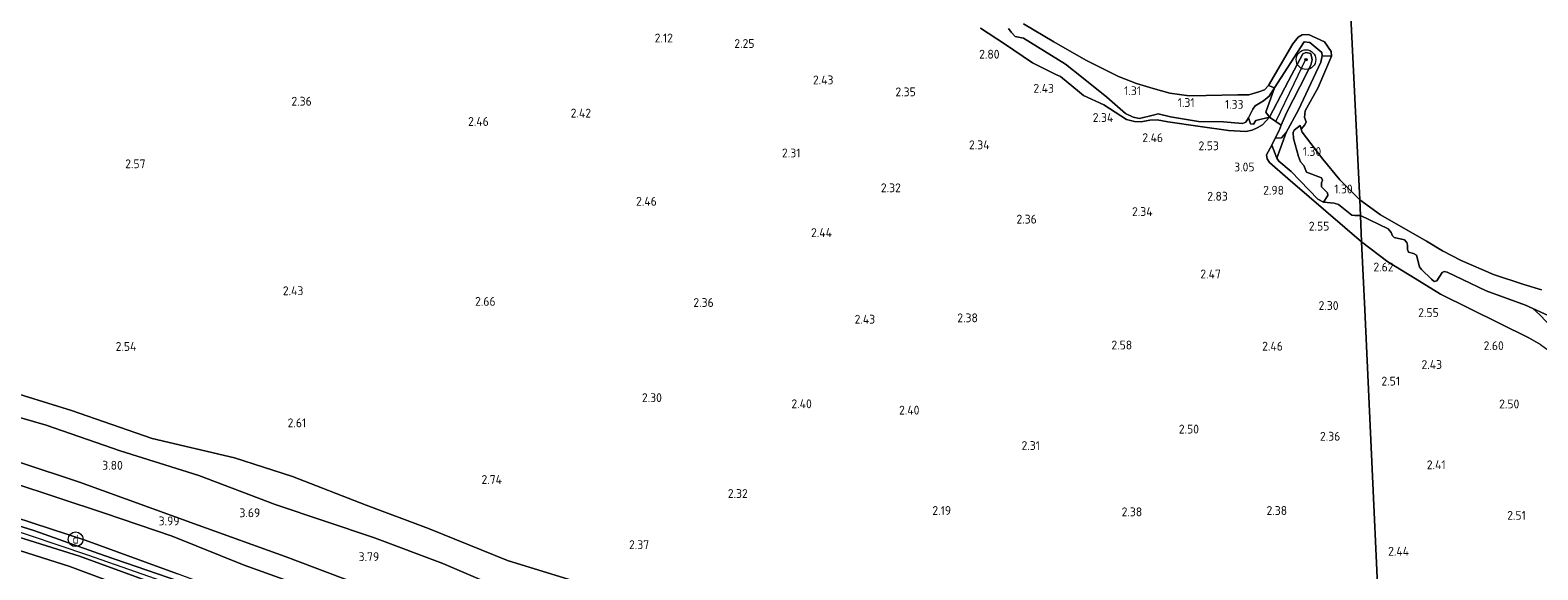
# Model space of a CAD drawing. Extents: x 141961 to 144947, y 416202 to 417778.
# Tile 96 of 122: x 143918 to 144225, y 416795 to 416904. Entities that reach past the tile are written whole.
import ezdxf
from ezdxf.enums import TextEntityAlignment as Align
from ezdxf.lldxf.tags import DXFTag

# ---------------------------------------------------------------- set-up
doc = ezdxf.new("R2010")
doc.units = 0
for name, color, linetype, lineweight in [('B-ME-GR-BOOM-S', 90, 'Continuous', 25), ('B-ME-GR-GRAS-GV', 60, 'Continuous', 13), ('B-ME-GW-GROND_ZAND-GV', 7, 'Continuous', 18), ('B-ME-GW-TALUD_KRUIN-G', 90, 'Continuous', 18), ('B-ME-GW-TALUD_TEEN-G', 90, 'Continuous', 18), ('B-ME-IE-MEUBILAIR_DIJKPAAL-S', 7, 'Continuous', 25), ('B-ME-IE-TERREINAFSCHEIDING_KUNSTMATIG_HEKWERK-G', 20, 'IE-TERREINAFSCHEIDING-KUNSTMATIG', 18), ('B-ME-OB-BEKLEDING_STEEN-GV', 30, 'Continuous', 18), ('B-ME-OB-BEKLEDING_STORTSTEEN-GV', 30, 'Continuous', 18), ('B-ME-OB-KRIB-G', 7, 'Continuous', 18), ('B-ME-OB-OEVERVOORZIENING-G', 7, 'Continuous', 18), ('B-ME-OG-HOOGTEPUNT-S', 7, 'Continuous', 25), ('B-ME-OG-WATER_RIVIER-GV', 130, 'Continuous', 18), ('B-ME-VH-VERHARDING_ASFALT-GV', 252, 'Continuous', 18), ('B-ME-WH-WINTERBED-G', 150, 'WH-WINTERBED', 18)]:
    doc.layers.add(name, color=color, linetype=linetype, lineweight=lineweight)
doc.styles.add('NLCS-ISO', font='NLCS-ISO.ttf')
doc.styles.add('NLCS-ISO-ANNOTATIVE-T18', font='NLCS-ISO.ttf', dxfattribs={"height": 1.8})
doc.styles.get("Standard").update_dxf_attribs({"font": 'arial.ttf'})
doc.linetypes.add('IE-TERREINAFSCHEIDING-KUNSTMATIG', pattern='A,4,[82,NLCS.SHX,S=0.75,R=90,X=0,Y=0],4,-2', length=10)
tags = doc.linetypes.add('WH-WINTERBED', pattern='A,6,-3.5,["WB",Standard,S=1.8,R=0,X=-1.5,Y=-0.9],-3.5,6,-3.5,6,-3.5,6,-3.5,6,-3.5', length=51).pattern_tags.tags
tags[6] = DXFTag(74, 10)

# ---------------------------------------------------------------- blocks, each defined once
blk = doc.blocks.new('SAL-HOOGTELABEL-SO')
at = {"color": 0, "linetype": 'ByBlock', "lineweight": -2, "style": 'NLCS-ISO-ANNOTATIVE-T18'}
blk.add_attdef('HOOGTE', text='', height=1.8, dxfattribs=at).set_placement((2.79, 0), align=Align.RIGHT)
blk = doc.blocks.new('SGR-BOOM_01-SO')
at = {"linetype": 'ByBlock', "lineweight": 18}
h = blk.add_hatch(color=0, dxfattribs=at)
h.dxf.hatch_style = 1
edge = h.paths.add_edge_path()
edge.add_arc((0, 0), 0.25, 0, 360)
at = {"color": 0, "linetype": 'ByBlock', "lineweight": 18}
for radius in [2, 0.25]:
    blk.add_circle((0, 0), radius, dxfattribs=at)
blk = doc.blocks.new('SIE-DIJKPAAL-SO')
at = {"color": 0, "linetype": 'ByBlock', "lineweight": 18}
blk.add_circle((0, 0), 1.5, dxfattribs=at)
at = {"color": 0, "linetype": 'ByBlock', "lineweight": 18, "style": 'NLCS-ISO'}
blk.add_text('d', height=1.8, dxfattribs=at).set_placement((0, 0), align=Align.MIDDLE_CENTER)

msp = doc.modelspace()

# ---------------------------------------------------------------- linework, layer by layer
at = {"layer": 'B-ME-GR-GRAS-GV'}
for points in [[(144111.24, 416904.68, 2.96), (144116.11, 416901.5, 2.78), (144121.81, 416897.61, 2.66), (144126.56, 416895.24, 2.5), (144127.48, 416894.84, 2.51), (144131.32, 416891.67, 2.36), (144132.15, 416891.02, 2.37), (144136.32, 416889.13, 2.46), (144140.93, 416886.13, 2.5), (144142.53, 416885.71, 2.51), (144143.91, 416885.63, 2.52), (144145.62, 416885.98, 2.55), (144147.11, 416886.07, 2.54), (144149.29, 416885.63, 2.44), (144155.89, 416884.68, 2.46), (144161.6, 416883.87, 2.46), (144165.15, 416883.66, 2.54), (144166.43, 416883.96, 2.51), (144167.43, 416884.41, 2.52), (144168.54, 416885.03, 2.49), (144169.97, 416886.62, 2.06), (144171.24, 416885.74, 2.21), (144172.35, 416884.93, 2.16), (144171.93, 416883.89, 2.2), (144171.14, 416882.3, 2.47), (144170.43, 416880.87, 2.71), (144169.35, 416878.96, 2.91), (144169.5, 416878.12, 2.96), (144169.93, 416877.35, 2.92), (144173.67, 416874.09, 2.91), (144178.02, 416870.38, 2.73), (144188.64, 416861.26, 2.45), (144189.34, 416847.41, 2.19), (144193.48, 416757.7, 2.38)], [(144116.91, 416904.61, 1.38), (144117.45, 416903.85, 1.38), (144118.3, 416902.96, 1.38), (144119.98, 416902.67, 1.38), (144128.49, 416897.34, 1.38), (144132.07, 416894.53, 1.6), (144136.89, 416890.66, 1.66), (144140.66, 416887.31, 1.91), (144142.22, 416886.58, 1.92), (144143.51, 416886.32, 1.92), (144146.31, 416887.01, 1.78), (144147.32, 416887.28, 1.75), (144149.85, 416886.65, 1.72), (144155.52, 416885.72, 1.78), (144160.6, 416885.66, 1.82), (144164.49, 416885.33, 1.91), (144165.18, 416885.58, 1.91), (144165.66, 416886.44, 1.77), (144166.13, 416885.24, 2.14), (144166.72, 416885.17, 2.17), (144167.2, 416885.88, 2.16), (144169.97, 416886.62, 2.06), (144168.54, 416885.03, 2.49), (144167.43, 416884.41, 2.52), (144166.43, 416883.96, 2.51), (144165.15, 416883.66, 2.54), (144161.6, 416883.87, 2.46), (144155.89, 416884.68, 2.46), (144149.29, 416885.63, 2.44), (144147.11, 416886.07, 2.54), (144145.62, 416885.98, 2.55), (144143.91, 416885.63, 2.52), (144142.53, 416885.71, 2.51), (144140.93, 416886.13, 2.5), (144136.32, 416889.13, 2.46), (144132.15, 416891.02, 2.37), (144131.32, 416891.67, 2.36), (144127.48, 416894.84, 2.51), (144126.56, 416895.24, 2.5), (144121.81, 416897.61, 2.66), (144116.11, 416901.5, 2.78), (144111.24, 416904.68, 2.96)], [(144225.07, 416840.34, 2.77), (144222.67, 416841.71, 2.73), (144204.7, 416850.59, 2.74), (144199.57, 416853.78, 2.71), (144193.98, 416857.19, 2.61), (144188.64, 416861.26, 2.45), (144188.45, 416866.61, 1.41), (144194.09, 416863.85, 1.36), (144194.68, 416863.12, 1.36), (144194.96, 416862.47, 1.36), (144195.33, 416862.11, 1.36), (144197.39, 416861.64, 1.36), (144197.9, 416861.13, 1.36), (144198.01, 416860.57, 1.41), (144197.99, 416859.69, 1.5), (144198.21, 416859.16, 1.5), (144199.21, 416858.87, 1.5), (144199.83, 416858.51, 1.51), (144200.46, 416856.13, 1.77), (144200.86, 416855.59, 1.83), (144202.86, 416853.63, 1.99), (144203.43, 416853.2, 1.99), (144203.97, 416853.3, 1.91), (144205.05, 416855.03, 1.6), (144205.47, 416855.2, 1.56), (144206.05, 416855.09, 1.53), (144209.19, 416853.57, 1.52), (144214.01, 416851.29, 1.53), (144221.98, 416848.37, 1.61), (144223.5, 416847.7, 1.66), (144224.88, 416846.41, 1.71)], [(144227.88, 416757.28, 2.61), (144223.51, 416742.19, 2.52), (144218.4, 416727.58, 2.61), (144216.68, 416723.78, 2.72), (144215.54, 416723, 2.73), (144213.84, 416722.51, 2.79), (144211.67, 416722.12, 2.81), (144208.77, 416723.08, 2.76), (144200.7, 416726.66, 2.82), (144194.72, 416729.48, 2.76), (144193.48, 416757.7, 2.38), (144189.34, 416847.41, 2.19), (144188.64, 416861.26, 2.45), (144193.98, 416857.19, 2.61), (144199.57, 416853.78, 2.71), (144204.7, 416850.59, 2.74), (144222.67, 416841.71, 2.73), (144225.07, 416840.34, 2.77)], [(144027.6, 416792.57, 2.88), (144015.08, 416796.45, 3.11), (143999, 416802.94, 3.03), (143986.33, 416807.71, 3.04), (143971.39, 416813.49, 2.97), (143959.59, 416817.3, 3), (143942.89, 416821.24, 3.16), (143926.48, 416826.92, 3.12), (143907.18, 416832.93, 3.19)], [(143907.18, 416832.93, 3.19), (143926.48, 416826.92, 3.12), (143942.89, 416821.24, 3.16), (143959.59, 416817.3, 3), (143971.39, 416813.49, 2.97), (143986.33, 416807.71, 3.04), (143999, 416802.94, 3.03), (144015.08, 416796.45, 3.11), (144027.6, 416792.57, 2.88)], [(144017.27, 416789.22, 3.75), (144001.95, 416795.81, 3.65), (143988.08, 416801.06, 3.61), (143967.86, 416807.83, 3.67), (143952.36, 416813.73, 3.68), (143936.37, 416818.74, 3.65), (143921.3, 416823.96, 3.69), (143903.19, 416829.21, 3.66)], [(143903.19, 416829.21, 3.66), (143921.3, 416823.96, 3.69), (143936.37, 416818.74, 3.65), (143952.36, 416813.73, 3.68), (143967.86, 416807.83, 3.67), (143988.08, 416801.06, 3.61), (144001.95, 416795.81, 3.65), (144017.27, 416789.22, 3.75)], [(143903.89, 416820.35, 3.91), (143928.08, 416812.37, 3.79), (143952.2, 416803.65, 3.95), (143969.89, 416797.25, 4.21), (143990.17, 416789.62, 4.14)], [(143990.17, 416789.62, 4.14), (143969.89, 416797.25, 4.21), (143952.2, 416803.65, 3.95), (143928.08, 416812.37, 3.79), (143903.89, 416820.35, 3.91)], [(143914.32, 416812.3, 3.96), (143933.17, 416806.07, 4.26), (143946.91, 416801.38, 4.14), (143961.55, 416795.49, 4.19), (143979.32, 416789.11, 4.12)], [(143979.32, 416789.11, 4.12), (143961.55, 416795.49, 4.19), (143946.91, 416801.38, 4.14), (143933.17, 416806.07, 4.26), (143914.32, 416812.3, 3.96)], [(143948.27, 416792.21, 6.44), (143933.07, 416797.45, 6.42), (143918.81, 416802.54, 6.43), (143906.43, 416806.41, 6.47)], [(143947.99, 416793.76, 6.26), (143929.26, 416800.58, 6.3), (143911.33, 416806.39, 6.34)], [(143911.33, 416806.39, 6.34), (143929.26, 416800.58, 6.3), (143947.99, 416793.76, 6.26)], [(143950.61, 416786.06, 6.41), (143926.11, 416795.24, 6.45), (143905.78, 416801.67, 6.34)], [(143905.78, 416801.67, 6.34), (143926.11, 416795.24, 6.45), (143950.61, 416786.06, 6.41)], [(143912.3, 416802.29, 6.55), (143928.06, 416797.29, 6.55), (143945.14, 416791.06, 6.55)]]:
    msp.add_polyline3d(points, dxfattribs=at)
for points in [[(144177.14, 416885.04, 1), (144176.38, 416884.12, 1), (144176.18, 416884.86, 1.02), (144174.97, 416883.93, 1.24), (144174.78, 416883.48, 1.27), (144174.87, 416882.26, 1.38), (144175.83, 416878.57, 1.59), (144176.24, 416877.53, 1.62), (144176.95, 416876.74, 1.63), (144177.47, 416875.41, 1.65), (144180.5, 416874.25, 1.54), (144180.75, 416873.79, 1.55), (144180.54, 416873.26, 1.56), (144180.52, 416872.44, 1.56), (144181.73, 416871.18, 1.65), (144181.79, 416870.67, 1.69), (144180.95, 416869.31, 2.18), (144179.79, 416869.91, 2.21), (144174.39, 416875.53, 2.27), (144171.85, 416877.64, 2.29), (144171.42, 416878.22, 2.27), (144173.36, 416883.47, 1.54), (144175.87, 416888.11, 1.18), (144180.39, 416897.78, 1.18), (144180.68, 416899.06, 1.17), (144182.58, 416899, 1), (144179.87, 416892.65, 1), (144177.24, 416887.88, 1), (144177.09, 416886.49, 1), (144177.4, 416885.62, 1)], [(144186.69, 416866.69, 1.54), (144187.28, 416866.56, 1.54), (144188.45, 416866.61, 1.41), (144188.64, 416861.26, 2.45), (144178.02, 416870.38, 2.73), (144173.67, 416874.09, 2.91), (144169.93, 416877.35, 2.92), (144169.5, 416878.12, 2.96), (144169.35, 416878.96, 2.91), (144170.43, 416880.87, 2.71), (144171.42, 416878.22, 2.27), (144171.85, 416877.64, 2.29), (144174.39, 416875.53, 2.27), (144179.79, 416869.91, 2.21), (144180.95, 416869.31, 2.18), (144183.11, 416869.11, 1.7), (144184, 416868.82, 1.66)], [(144231.21, 416840.93, 1.7), (144231.33, 416839.59, 1.95), (144227.7, 416843.45, 1.9), (144224.88, 416846.41, 1.71), (144223.5, 416847.7, 1.66), (144228.23, 416845.5, 1.63), (144230.13, 416844.23, 1.66), (144230.84, 416841.66, 1.68)]]:
    msp.add_polyline3d(points, close=True, dxfattribs=at)
at = {"layer": 'B-ME-GW-GROND_ZAND-GV'}
for points in [[(144119.97, 416905.59, 1), (144126.1, 416901.91, 1), (144132.63, 416898.18, 1), (144139.26, 416894.84, 1), (144142.93, 416893.42, 1), (144146.35, 416892.4, 1), (144149.72, 416891.5, 1), (144153.66, 416890.95, 1), (144157.08, 416891.01, 1), (144163.54, 416891.11, 1), (144165.75, 416891.16, 1), (144167.79, 416891.72, 1), (144168.93, 416892.16, 1), (144169.75, 416893.05, 1), (144170.97, 416892.58, 1.19), (144169.92, 416890.89, 1.22), (144168.73, 416889.9, 1.29), (144167.07, 416888.91, 1.4), (144166.57, 416888.24, 1.44), (144165.66, 416886.44, 1.77), (144165.18, 416885.58, 1.91), (144164.49, 416885.33, 1.91), (144160.6, 416885.66, 1.82), (144155.52, 416885.72, 1.78), (144149.85, 416886.65, 1.72), (144147.32, 416887.28, 1.75), (144146.31, 416887.01, 1.78), (144143.51, 416886.32, 1.92), (144142.22, 416886.58, 1.92), (144140.66, 416887.31, 1.91), (144136.89, 416890.66, 1.66), (144132.07, 416894.53, 1.6), (144128.49, 416897.34, 1.38), (144119.98, 416902.67, 1.38), (144118.3, 416902.96, 1.38), (144117.45, 416903.85, 1.38), (144116.91, 416904.61, 1.38)], [(144228.23, 416845.5, 1.63), (144223.5, 416847.7, 1.66), (144221.98, 416848.37, 1.61), (144214.01, 416851.29, 1.53), (144209.19, 416853.57, 1.52), (144206.05, 416855.09, 1.53), (144205.47, 416855.2, 1.56), (144205.05, 416855.03, 1.6), (144203.97, 416853.3, 1.91), (144203.43, 416853.2, 1.99), (144202.86, 416853.63, 1.99), (144200.86, 416855.59, 1.83), (144200.46, 416856.13, 1.77), (144199.83, 416858.51, 1.51), (144199.21, 416858.87, 1.5), (144198.21, 416859.16, 1.5), (144197.99, 416859.69, 1.5), (144198.01, 416860.57, 1.41), (144197.9, 416861.13, 1.36), (144197.39, 416861.64, 1.36), (144195.33, 416862.11, 1.36), (144194.96, 416862.47, 1.36), (144194.68, 416863.12, 1.36), (144194.09, 416863.85, 1.36), (144188.45, 416866.61, 1.41), (144188.34, 416869.77, 1), (144192.49, 416866.73, 1), (144201.86, 416861.35, 1), (144205.1, 416859.42, 1), (144208.93, 416857.46, 1), (144215.46, 416854.62, 1), (144221.65, 416852.56, 1), (144225.24, 416851.49, 1)]]:
    msp.add_polyline3d(points, dxfattribs=at)
msp.add_polyline3d([(144188.45, 416866.61, 1.41), (144187.28, 416866.56, 1.54), (144186.69, 416866.69, 1.54), (144184, 416868.82, 1.66), (144183.11, 416869.11, 1.7), (144180.95, 416869.31, 2.18), (144181.79, 416870.67, 1.69), (144181.73, 416871.18, 1.65), (144180.52, 416872.44, 1.56), (144180.54, 416873.26, 1.56), (144180.75, 416873.79, 1.55), (144180.5, 416874.25, 1.54), (144177.47, 416875.41, 1.65), (144176.95, 416876.74, 1.63), (144176.24, 416877.53, 1.62), (144175.83, 416878.57, 1.59), (144174.87, 416882.26, 1.38), (144174.78, 416883.48, 1.27), (144174.97, 416883.93, 1.24), (144176.18, 416884.86, 1.02), (144176.38, 416884.12, 1), (144176.6, 416883.54, 1), (144180.8, 416878.08, 1), (144184.29, 416873.82, 1), (144188.34, 416869.77, 1)], close=True, dxfattribs=at)
at = {"layer": 'B-ME-GW-TALUD_KRUIN-G'}
for points in [[(144169.97, 416886.62, 2.06), (144168.54, 416885.03, 2.49), (144167.43, 416884.41, 2.52), (144166.43, 416883.96, 2.51), (144165.15, 416883.66, 2.54), (144161.6, 416883.87, 2.46), (144155.89, 416884.68, 2.46), (144149.29, 416885.63, 2.44), (144147.11, 416886.07, 2.54), (144145.62, 416885.98, 2.55), (144143.91, 416885.63, 2.52), (144142.53, 416885.71, 2.51), (144140.93, 416886.13, 2.5), (144136.32, 416889.13, 2.46), (144132.15, 416891.02, 2.37), (144131.32, 416891.67, 2.36), (144127.48, 416894.84, 2.51), (144126.56, 416895.24, 2.5), (144121.81, 416897.61, 2.66), (144116.11, 416901.5, 2.78), (144111.24, 416904.68, 2.96)], [(144169.97, 416886.62, 2.06), (144173.84, 416893.98, 2.01), (144176.77, 416899.49, 1.97), (144177.38, 416899.76, 1.97), (144178.33, 416899.53, 1.97), (144178.63, 416898.23, 1.97), (144178.36, 416897.18, 1.97), (144176.16, 416892.78, 2.02), (144173.39, 416887.47, 2.08), (144172.35, 416884.93, 2.16), (144171.93, 416883.89, 2.2), (144171.14, 416882.3, 2.47), (144170.43, 416880.87, 2.71)], [(144178.02, 416870.38, 2.73), (144173.67, 416874.09, 2.91), (144169.93, 416877.35, 2.92), (144169.5, 416878.12, 2.96), (144169.35, 416878.96, 2.91), (144170.43, 416880.87, 2.71)], [(144178.02, 416870.38, 2.73), (144188.64, 416861.26, 2.45)], [(144188.64, 416861.26, 2.45), (144193.98, 416857.19, 2.61), (144199.57, 416853.78, 2.71), (144204.7, 416850.59, 2.74), (144222.67, 416841.71, 2.73), (144225.07, 416840.34, 2.77), (144231.25, 416835.83, 2.82), (144235.57, 416832.94, 2.78), (144239.36, 416832.5, 2.55)], [(144155.4, 416717.33, 6.32), (144148.92, 416718.36, 6.46), (144139.18, 416721.96, 6.46), (144125.24, 416727.17, 6.46), (144109.13, 416733.2, 6.47), (144091.22, 416740.03, 6.45), (144072, 416747.21, 6.45), (144052.02, 416754.61, 6.39), (144032.51, 416762.18, 6.39), (144018.39, 416767.92, 6.48), (144000.69, 416773.87, 6.35), (143983.81, 416780.49, 6.38), (143965.27, 416787.29, 6.32), (143947.99, 416793.76, 6.26), (143929.26, 416800.58, 6.3), (143911.33, 416806.39, 6.34), (143894.91, 416811.61, 6.29), (143874.54, 416817.78, 6.29), (143854.95, 416823.36, 6.29), (143836.79, 416828.24, 6.29), (143821.98, 416832.07, 6.37), (143806.4, 416835.6, 6.37)], [(143806.69, 416829.97, 6.34), (143819.45, 416826.4, 6.42), (143844.93, 416819.95, 6.48), (143864.86, 416814.35, 6.54), (143885.84, 416807.96, 6.48), (143905.78, 416801.67, 6.34), (143926.11, 416795.24, 6.45), (143950.61, 416786.06, 6.41), (143970.55, 416779.04, 6.47), (143994.61, 416769.91, 6.5), (144015.24, 416762.35, 6.49), (144038.4, 416753.61, 6.5), (144055.92, 416747.29, 6.56), (144081.97, 416737.54, 6.43), (144103.82, 416729.7, 6.63), (144127.42, 416720.52, 6.57), (144143.6, 416714.28, 6.58), (144157.13, 416709.51, 6.58)], [(144194.72, 416722.84, 3.62), (144180.48, 416729.33, 3.6), (144167.52, 416734.22, 3.56), (144150.39, 416740.66, 3.56), (144139.57, 416743.78, 3.65), (144131.72, 416746.23, 3.75), (144119.94, 416750.73, 3.61), (144109.84, 416754.64, 3.6), (144098.64, 416758.71, 3.69), (144069.94, 416770.23, 3.41), (144056.46, 416775.24, 3.56), (144044.48, 416778.88, 3.82), (144031.47, 416783.26, 3.82), (144017.27, 416789.22, 3.75), (144001.95, 416795.81, 3.65), (143988.08, 416801.06, 3.61), (143967.86, 416807.83, 3.67), (143952.36, 416813.73, 3.68), (143936.37, 416818.74, 3.65), (143921.3, 416823.96, 3.69), (143903.19, 416829.21, 3.66)]]:
    msp.add_polyline3d(points, dxfattribs=at)
at = {"layer": 'B-ME-GW-TALUD_TEEN-G'}
for points in [[(144188.45, 416866.61, 1.41), (144187.28, 416866.56, 1.54), (144186.69, 416866.69, 1.54), (144184, 416868.82, 1.66), (144183.11, 416869.11, 1.7), (144180.95, 416869.31, 2.18), (144179.79, 416869.91, 2.21), (144174.39, 416875.53, 2.27), (144171.85, 416877.64, 2.29), (144171.42, 416878.22, 2.27), (144173.36, 416883.47, 1.54), (144175.87, 416888.11, 1.18), (144180.39, 416897.78, 1.18), (144180.68, 416899.06, 1.17), (144180.63, 416899.75, 1.17), (144178.13, 416901.77, 1.21), (144176.98, 416901.91, 1.21), (144170.97, 416892.58, 1.19), (144169.92, 416890.89, 1.22), (144168.73, 416889.9, 1.29), (144167.07, 416888.91, 1.4), (144166.57, 416888.24, 1.44), (144165.66, 416886.44, 1.77), (144165.18, 416885.58, 1.91), (144164.49, 416885.33, 1.91), (144160.6, 416885.66, 1.82), (144155.52, 416885.72, 1.78), (144149.85, 416886.65, 1.72), (144147.32, 416887.28, 1.75), (144146.31, 416887.01, 1.78), (144143.51, 416886.32, 1.92), (144142.22, 416886.58, 1.92), (144140.66, 416887.31, 1.91), (144136.89, 416890.66, 1.66), (144132.07, 416894.53, 1.6), (144128.49, 416897.34, 1.38), (144119.98, 416902.67, 1.38), (144118.3, 416902.96, 1.38), (144117.45, 416903.85, 1.38), (144116.91, 416904.61, 1.38)], [(144224.88, 416846.41, 1.71), (144223.5, 416847.7, 1.66), (144221.98, 416848.37, 1.61), (144214.01, 416851.29, 1.53), (144209.19, 416853.57, 1.52), (144206.05, 416855.09, 1.53), (144205.47, 416855.2, 1.56), (144205.05, 416855.03, 1.6), (144203.97, 416853.3, 1.91), (144203.43, 416853.2, 1.99), (144202.86, 416853.63, 1.99), (144200.86, 416855.59, 1.83), (144200.46, 416856.13, 1.77), (144199.83, 416858.51, 1.51), (144199.21, 416858.87, 1.5), (144198.21, 416859.16, 1.5), (144197.99, 416859.69, 1.5), (144198.01, 416860.57, 1.41), (144197.9, 416861.13, 1.36), (144197.39, 416861.64, 1.36), (144195.33, 416862.11, 1.36), (144194.96, 416862.47, 1.36), (144194.68, 416863.12, 1.36), (144194.09, 416863.85, 1.36), (144188.45, 416866.61, 1.41)], [(143805.92, 416842.82, 4.11), (143823.5, 416838.62, 3.93), (143840.29, 416833.72, 3.93), (143859.55, 416828.84, 3.92), (143878.13, 416823.63, 3.97), (143895.41, 416817.8, 3.97), (143914.32, 416812.3, 3.96), (143933.17, 416806.07, 4.26), (143946.91, 416801.38, 4.14), (143961.55, 416795.49, 4.19), (143979.32, 416789.11, 4.12), (143998.63, 416781.76, 4.24), (144021.22, 416773.26, 4.1), (144039.02, 416766.64, 4.04), (144056.91, 416759.91, 4.02), (144071.42, 416754.59, 4.39), (144094.92, 416745.35, 4.4), (144115.87, 416737.02, 4.5), (144131.57, 416731.4, 4.5)], [(143907.18, 416832.93, 3.19), (143926.48, 416826.92, 3.12), (143942.89, 416821.24, 3.16), (143959.59, 416817.3, 3), (143971.39, 416813.49, 2.97), (143986.33, 416807.71, 3.04), (143999, 416802.94, 3.03), (144015.08, 416796.45, 3.11), (144027.6, 416792.57, 2.88), (144036.82, 416789.1, 2.78), (144052.4, 416783.46, 2.63), (144063.93, 416779.93, 2.61), (144074.86, 416775.81, 2.55), (144090.06, 416770.23, 2.54), (144109.84, 416762.66, 2.53), (144121.62, 416757.91, 2.69), (144139.48, 416749.31, 2.68), (144155.54, 416743.83, 2.68), (144164.37, 416741.68, 2.75), (144170.42, 416741.01, 2.6), (144172.22, 416740.74, 2.58), (144182.7, 416736.28, 2.65), (144194.72, 416729.48, 2.76)]]:
    msp.add_polyline3d(points, dxfattribs=at)
at = {"layer": 'B-ME-IE-TERREINAFSCHEIDING_KUNSTMATIG_HEKWERK-G'}
msp.add_polyline3d([(144134.55, 416735.37, 4.35), (144132.72, 416735.13, 4.42), (144119.58, 416740.49, 4.42), (144111.03, 416743.78, 4.37), (144089.38, 416752.07, 4.27), (144072.67, 416758.3, 4.22), (144056.97, 416764.32, 4.16), (144042.81, 416769.73, 4.12), (144029.39, 416774.84, 4.14), (144013.36, 416781.06, 4.13), (143990.17, 416789.62, 4.14), (143969.89, 416797.25, 4.21), (143952.2, 416803.65, 3.95), (143928.08, 416812.37, 3.79), (143903.89, 416820.35, 3.91), (143889.38, 416824.68, 3.93), (143884.31, 416826.2, 3.94), (143862.88, 416832.21, 3.94), (143832.47, 416840.07, 4), (143805.94, 416846.74, 3.98)], dxfattribs=at)
at = {"layer": 'B-ME-OB-BEKLEDING_STEEN-GV'}
for points in [[(144178.13, 416901.77, 1.21), (144180.63, 416899.75, 1.17), (144180.68, 416899.06, 1.17), (144180.39, 416897.78, 1.18), (144175.87, 416888.11, 1.18), (144173.36, 416883.47, 1.54), (144172.43, 416882.39, 1.82), (144171.14, 416882.3, 2.47), (144171.93, 416883.89, 2.2), (144172.35, 416884.93, 2.16), (144173.39, 416887.47, 2.08), (144176.16, 416892.78, 2.02), (144178.36, 416897.18, 1.97), (144178.63, 416898.23, 1.97), (144178.33, 416899.53, 1.97), (144177.38, 416899.76, 1.97), (144176.77, 416899.49, 1.97), (144173.84, 416893.98, 2.01), (144169.97, 416886.62, 2.06), (144169.24, 416887.62, 1.83), (144170.97, 416892.58, 1.19), (144176.98, 416901.91, 1.21)], [(144173.39, 416887.47, 2.08), (144172.35, 416884.93, 2.16), (144171.24, 416885.74, 2.21), (144169.97, 416886.62, 2.06), (144173.84, 416893.98, 2.01), (144176.77, 416899.49, 1.97), (144177.38, 416899.76, 1.97), (144178.33, 416899.53, 1.97), (144178.63, 416898.23, 1.97), (144178.36, 416897.18, 1.97), (144176.16, 416892.78, 2.02)]]:
    msp.add_polyline3d(points, close=True, dxfattribs=at)
at = {"layer": 'B-ME-OB-BEKLEDING_STORTSTEEN-GV'}
for points in [[(144181.16, 416901.91, 1), (144182.51, 416899.96, 1), (144182.58, 416899, 1), (144180.68, 416899.06, 1.17), (144180.63, 416899.75, 1.17), (144178.13, 416901.77, 1.21), (144176.98, 416901.91, 1.21), (144170.97, 416892.58, 1.19), (144169.75, 416893.05, 1), (144174.73, 416901.49, 1), (144175.78, 416902.88, 1), (144176.62, 416903.3, 1), (144177.92, 416903.4, 1)], [(144167.2, 416885.88, 2.16), (144166.72, 416885.17, 2.17), (144166.13, 416885.24, 2.14), (144165.66, 416886.44, 1.77), (144166.57, 416888.24, 1.44), (144167.07, 416888.91, 1.4), (144168.73, 416889.9, 1.29), (144169.92, 416890.89, 1.22), (144170.97, 416892.58, 1.19), (144169.24, 416887.62, 1.83), (144169.97, 416886.62, 2.06)], [(144173.36, 416883.47, 1.54), (144171.42, 416878.22, 2.27), (144170.43, 416880.87, 2.71), (144171.14, 416882.3, 2.47), (144172.43, 416882.39, 1.82)]]:
    msp.add_polyline3d(points, close=True, dxfattribs=at)
at = {"layer": 'B-ME-OB-KRIB-G'}
msp.add_polyline3d([(144171.24, 416885.74, 2.21), (144174.96, 416893.41, 2.01), (144177.42, 416898.53, 2.12)], dxfattribs=at)
at = {"layer": 'B-ME-OB-OEVERVOORZIENING-G'}
for points in [[(144188.34, 416869.77, 1), (144184.29, 416873.82, 1), (144180.8, 416878.08, 1), (144176.6, 416883.54, 1), (144176.38, 416884.12, 1), (144177.14, 416885.04, 1), (144177.4, 416885.62, 1), (144177.09, 416886.49, 1), (144177.24, 416887.88, 1), (144179.87, 416892.65, 1), (144182.58, 416899, 1), (144182.51, 416899.96, 1), (144181.16, 416901.91, 1), (144177.92, 416903.4, 1), (144176.62, 416903.3, 1), (144175.78, 416902.88, 1), (144174.73, 416901.49, 1), (144169.75, 416893.05, 1), (144168.93, 416892.16, 1), (144167.79, 416891.72, 1), (144165.75, 416891.16, 1), (144163.54, 416891.11, 1), (144157.08, 416891.01, 1), (144153.66, 416890.95, 1), (144149.72, 416891.5, 1), (144146.35, 416892.4, 1), (144142.93, 416893.42, 1), (144139.26, 416894.84, 1), (144132.63, 416898.18, 1), (144126.1, 416901.91, 1), (144119.97, 416905.59, 1)], [(144225.24, 416851.49, 1), (144221.65, 416852.56, 1), (144215.46, 416854.62, 1), (144208.93, 416857.46, 1), (144205.1, 416859.42, 1), (144201.86, 416861.35, 1), (144192.49, 416866.73, 1), (144188.34, 416869.77, 1)]]:
    msp.add_polyline3d(points, dxfattribs=at)
at = {"layer": 'B-ME-OG-WATER_RIVIER-GV'}
for points in [[(144178.3, 417073.95, 0.85), (144188.34, 416869.77, 1), (144184.29, 416873.82, 1), (144180.8, 416878.08, 1), (144176.6, 416883.54, 1), (144176.38, 416884.12, 1), (144177.14, 416885.04, 1), (144177.4, 416885.62, 1), (144177.09, 416886.49, 1), (144177.24, 416887.88, 1), (144179.87, 416892.65, 1), (144182.58, 416899, 1), (144182.51, 416899.96, 1), (144181.16, 416901.91, 1), (144177.92, 416903.4, 1), (144176.62, 416903.3, 1), (144175.78, 416902.88, 1), (144174.73, 416901.49, 1), (144169.75, 416893.05, 1), (144168.93, 416892.16, 1), (144167.79, 416891.72, 1), (144165.75, 416891.16, 1), (144163.54, 416891.11, 1), (144157.08, 416891.01, 1), (144153.66, 416890.95, 1), (144149.72, 416891.5, 1), (144146.35, 416892.4, 1), (144142.93, 416893.42, 1), (144139.26, 416894.84, 1), (144132.63, 416898.18, 1), (144126.1, 416901.91, 1), (144119.97, 416905.59, 1)], [(144225.24, 416851.49, 1), (144221.65, 416852.56, 1), (144215.46, 416854.62, 1), (144208.93, 416857.46, 1), (144205.1, 416859.42, 1), (144201.86, 416861.35, 1), (144192.49, 416866.73, 1), (144188.34, 416869.77, 1), (144178.3, 417073.95, 0.85)]]:
    msp.add_polyline3d(points, dxfattribs=at)
at = {"layer": 'B-ME-VH-VERHARDING_ASFALT-GV'}
for points in [[(143906.43, 416806.41, 6.47), (143918.81, 416802.54, 6.43), (143933.07, 416797.45, 6.42), (143948.27, 416792.21, 6.44)], [(143945.14, 416791.06, 6.55), (143928.06, 416797.29, 6.55), (143912.3, 416802.29, 6.55)]]:
    msp.add_polyline3d(points, dxfattribs=at)
at = {"layer": 'B-ME-WH-WINTERBED-G'}
msp.add_polyline3d([(144196.6, 416697.47, 6.52), (144189.4, 416700.2, 6.58), (144174.33, 416705.82, 6.68), (144158.54, 416711.82, 6.67), (144147.52, 416716.51, 6.71), (144130.39, 416722.73, 6.71), (144113.88, 416729.09, 6.72), (144097.52, 416735.27, 6.7), (144076.76, 416743.17, 6.69), (144058.27, 416750, 6.69), (144039.72, 416756.97, 6.64), (144021.17, 416763.68, 6.64), (144002.03, 416770.99, 6.62), (143986.04, 416776.81, 6.59), (143965.27, 416784.75, 6.57), (143949.15, 416790.76, 6.55), (143929.79, 416797.52, 6.55), (143912.1, 416803.5, 6.57), (143892.89, 416809.52, 6.57), (143874.65, 416814.92, 6.61), (143858.36, 416819.5, 6.55), (143840.31, 416824.38, 6.62), (143822.8, 416829.13, 6.53), (143806.54, 416833.25, 6.53)], dxfattribs=at)

# ---------------------------------------------------------------- block references
at = {"layer": 'B-ME-GR-BOOM-S'}
msp.add_blockref('SGR-BOOM_01-SO', (144177.38, 416898.29, 2.13), dxfattribs=at)
at = {"layer": 'B-ME-IE-MEUBILAIR_DIJKPAAL-S'}
msp.add_blockref('SIE-DIJKPAAL-SO', (143927.3, 416800.76, 6.71), dxfattribs=at)
at = {"layer": 'B-ME-OG-HOOGTEPUNT-S'}
for p, values in [((144045.91, 416901.78, 2.12), {'HOOGTE': '2.12'}), ((144062.49, 416900.66, 2.25), {'HOOGTE': '2.25'}), ((144112.3, 416898.49, 2.8), {'HOOGTE': '2.80'}), ((144078.54, 416893.26, 2.43), {'HOOGTE': '2.43'}), ((144095.27, 416890.83, 2.35), {'HOOGTE': '2.35'}), ((144123.36, 416891.55, 2.43), {'HOOGTE': '2.43'}), ((144141.05, 416891.07, 1.31), {'HOOGTE': '1.31'}), ((143972.5, 416888.93, 2.36), {'HOOGTE': '2.36'}), ((144151.95, 416888.66, 1.31), {'HOOGTE': '1.31'}), ((144161.88, 416888.29, 1.33), {'HOOGTE': '1.33'}), ((144008.49, 416884.81, 2.46), {'HOOGTE': '2.46'}), ((144029.27, 416886.51, 2.42), {'HOOGTE': '2.42'}), ((144135.42, 416885.61, 2.34), {'HOOGTE': '2.34'}), ((144145.53, 416881.51, 2.46), {'HOOGTE': '2.46'}), ((144071.83, 416878.41, 2.31), {'HOOGTE': '2.31'}), ((144110.27, 416880.06, 2.34), {'HOOGTE': '2.34'}), ((144156.88, 416879.87, 2.53), {'HOOGTE': '2.53'}), ((144177.68, 416878.71, 1.3), {'HOOGTE': '1.30'}), ((143938.72, 416876.21, 2.57), {'HOOGTE': '2.57'}), ((144164.13, 416875.56, 3.04), {'HOOGTE': '3.05'}), ((144092.24, 416871.32, 2.32), {'HOOGTE': '2.32'}), ((144158.7, 416869.61, 2.83), {'HOOGTE': '2.83'}), ((144170.12, 416870.83, 2.98), {'HOOGTE': '2.98'}), ((144184.07, 416871.09, 1.3), {'HOOGTE': '1.30'}), ((144042.64, 416868.59, 2.46), {'HOOGTE': '2.46'}), ((144143.41, 416866.49, 2.34), {'HOOGTE': '2.34'}), ((144119.87, 416864.95, 2.36), {'HOOGTE': '2.36'}), ((144179.34, 416863.53, 2.55), {'HOOGTE': '2.55'}), ((144078.25, 416862.22, 2.44), {'HOOGTE': '2.44'}), ((144192.39, 416855.22, 2.62), {'HOOGTE': '2.62'}), ((144157.28, 416853.8, 2.47), {'HOOGTE': '2.47'}), ((143970.8, 416850.39, 2.43), {'HOOGTE': '2.43'}), ((144009.87, 416848.23, 2.66), {'HOOGTE': '2.66'}), ((144054.2, 416847.99, 2.36), {'HOOGTE': '2.36'}), ((144107.9, 416844.88, 2.38), {'HOOGTE': '2.38'}), ((144181.21, 416847.38, 2.3), {'HOOGTE': '2.30'}), ((144201.57, 416845.95, 2.55), {'HOOGTE': '2.55'}), ((144087.02, 416844.6, 2.43), {'HOOGTE': '2.43'}), ((143936.86, 416839.06, 2.54), {'HOOGTE': '2.54'}), ((144139.26, 416839.35, 2.58), {'HOOGTE': '2.58'}), ((144169.89, 416839.12, 2.46), {'HOOGTE': '2.46'}), ((144214.79, 416839.21, 2.6), {'HOOGTE': '2.60'}), ((144202.24, 416835.38, 2.43), {'HOOGTE': '2.43'}), ((144193.71, 416832.02, 2.51), {'HOOGTE': '2.51'}), ((144043.67, 416828.65, 2.3), {'HOOGTE': '2.30'}), ((144074.14, 416827.4, 2.4), {'HOOGTE': '2.40'}), ((144217.95, 416827.37, 2.5), {'HOOGTE': '2.50'}), ((143971.38, 416823.53, 2.61), {'HOOGTE': '2.61'}), ((144096.02, 416826.11, 2.4), {'HOOGTE': '2.40'}), ((144152.84, 416822.26, 2.5), {'HOOGTE': '2.50'}), ((144181.56, 416820.8, 2.36), {'HOOGTE': '2.36'}), ((144120.52, 416818.91, 2.31), {'HOOGTE': '2.31'}), ((143934.1, 416814.9, 3.8), {'HOOGTE': '3.80'}), ((144202.97, 416815, 2.41), {'HOOGTE': '2.41'}), ((144011.17, 416812, 2.74), {'HOOGTE': '2.74'}), ((144061.13, 416809.15, 2.32), {'HOOGTE': '2.32'}), ((143962.03, 416805.24, 3.69), {'HOOGTE': '3.69'}), ((144102.45, 416805.7, 2.19), {'HOOGTE': '2.19'}), ((144141.3, 416805.43, 2.38), {'HOOGTE': '2.38'}), ((144170.75, 416805.7, 2.38), {'HOOGTE': '2.38'}), ((143945.63, 416803.58, 3.99), {'HOOGTE': '3.99'}), ((144219.27, 416804.72, 2.51), {'HOOGTE': '2.51'}), ((144041.08, 416798.76, 2.37), {'HOOGTE': '2.37'}), ((143986.21, 416796.32, 3.79), {'HOOGTE': '3.79'}), ((144195.54, 416797.42, 2.44), {'HOOGTE': '2.44'})]:
    msp.add_blockref('SAL-HOOGTELABEL-SO', p, dxfattribs=at).add_auto_attribs(values)

doc.saveas('drawing.dxf')
